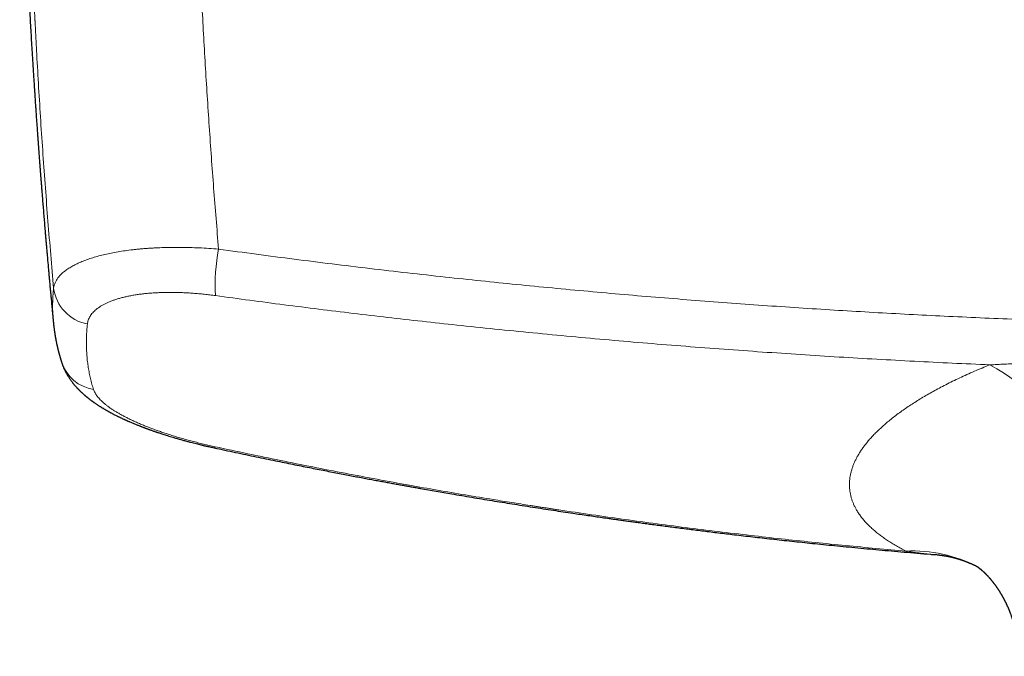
# Model space of a CAD drawing. Header units: millimetres. Extents: x 8 to 1269, y 12 to 684.
# Tile 15 of 51: x 552 to 622, y 306 to 350. Entities that reach past the tile are written whole.
import ezdxf

# ---------------------------------------------------------------- set-up
doc = ezdxf.new("R2010")
doc.units = ezdxf.units.MM

msp = doc.modelspace()

# ---------------------------------------------------------------- linework, layer by layer
at = {"color": 7, "linetype": 'Continuous', "lineweight": 30}
msp.add_line((616.911, 312.686), (616.822, 312.693), dxfattribs=at)
at = {"color": 252, "linetype": 'Continuous', "lineweight": 0, "flags": 128}
msp.add_lwpolyline([(566.206, 320.278), (566.191, 320.253), (566.178, 320.232), (566.166, 320.217), (566.154, 320.206), (566.144, 320.201), (566.135, 320.2), (566.134, 320.2)], dxfattribs=at)
at = {"color": 252, "linetype": 'Continuous', "lineweight": 0}
for centre, radius, start, end in [((579.335, 331.678), 13.121, 169.06529, 183.41255), ((557.771, 331.787), 2.933, 187.22935, 259.46863), ((558.1, 327.084), 2.816, 198.76789, 261.14913), ((612.379, 311.134), 17.037, 2.22547, 60.98966), ((615.203, 302.973), 9.978, 62.83947, 92.59567)]:
    msp.add_arc(centre, radius, start, end, dxfattribs=at)
for points, knots in [([(564.715, 368.84), (564.726, 368.106), (564.749, 366.641), (564.796, 364.442), (564.853, 362.246), (564.92, 360.054), (564.996, 357.879), (565.082, 355.719), (565.176, 353.577), (565.279, 351.438), (565.392, 349.288), (565.515, 347.128), (565.649, 344.958), (565.791, 342.791), (565.942, 340.629), (566.103, 338.471), (566.271, 336.318), (566.392, 334.883), (566.451, 334.167)], [0, 0, 0, 0, 0.064074, 0.127964, 0.191672, 0.255197, 0.31854, 0.380576, 0.442437, 0.504123, 0.565636, 0.628226, 0.690636, 0.752866, 0.814917, 0.87679, 0.938484, 1, 1, 1, 1]), ([(553.017, 368.689), (553.017, 368.624), (553.018, 368.488), (553.02, 368.277), (553.022, 368.051), (553.024, 367.811), (553.027, 367.556), (553.03, 367.287), (553.033, 367.003), (553.036, 366.749), (553.039, 366.525), (553.041, 366.33), (553.044, 366.128), (553.047, 365.926), (553.05, 365.732), (553.053, 365.536), (553.056, 365.34), (553.059, 365.145), (553.062, 364.962), (553.065, 364.79), (553.068, 364.63), (553.07, 364.481), (553.073, 364.344), (553.075, 364.22), (553.077, 364.121), (553.078, 364.035), (553.08, 363.956), (553.081, 363.868), (553.083, 363.779), (553.085, 363.689), (553.087, 363.599), (553.09, 363.411), (553.096, 363.121), (553.105, 362.727), (553.114, 362.284), (553.126, 361.79), (553.139, 361.243), (553.152, 360.746), (553.164, 360.302), (553.174, 359.93), (553.183, 359.633), (553.188, 359.461), (553.19, 359.403), (553.19, 359.391), (553.191, 359.35), (553.193, 359.273), (553.197, 359.157), (553.201, 359.022), (553.206, 358.868), (553.211, 358.697), (553.217, 358.508), (553.223, 358.302), (553.23, 358.078), (553.238, 357.842), (553.246, 357.596), (553.255, 357.34), (553.264, 357.069), (553.274, 356.782), (553.285, 356.48), (553.296, 356.162), (553.308, 355.845), (553.32, 355.53), (553.329, 355.302), (553.334, 355.15), (553.337, 355.078), (553.34, 355.006), (553.343, 354.932), (553.346, 354.858), (553.349, 354.789), (553.355, 354.633), (553.364, 354.392), (553.379, 354.028), (553.396, 353.635), (553.413, 353.217), (553.431, 352.812), (553.448, 352.42), (553.466, 352.042), (553.483, 351.663), (553.501, 351.285), (553.519, 350.909), (553.531, 350.644), (553.539, 350.486), (553.542, 350.429), (553.545, 350.372), (553.547, 350.316), (553.55, 350.26), (553.553, 350.204), (553.556, 350.148), (553.565, 349.964), (553.603, 349.204), (553.683, 347.682), (553.806, 345.523), (553.952, 343.174), (554.11, 340.824), (554.28, 338.473), (554.461, 336.122), (554.654, 333.771), (554.792, 332.202), (554.86, 331.418)], [0, 0, 0, 0, 0.005298, 0.010989, 0.017073, 0.023549, 0.030419, 0.037682, 0.045337, 0.053386, 0.05829, 0.063449, 0.069149, 0.074613, 0.079844, 0.084839, 0.090425, 0.095685, 0.10062, 0.105228, 0.109585, 0.113604, 0.117286, 0.12063, 0.123636, 0.125269, 0.127632, 0.130011, 0.132405, 0.134816, 0.137243, 0.139686, 0.150035, 0.160662, 0.171565, 0.185843, 0.20057, 0.215745, 0.226007, 0.236464, 0.245827, 0.249995, 0.250296, 0.250533, 0.250969, 0.253597, 0.25673, 0.260368, 0.26451, 0.269156, 0.274211, 0.279753, 0.285781, 0.292296, 0.29876, 0.305641, 0.312939, 0.320653, 0.328785, 0.337334, 0.346299, 0.354366, 0.362742, 0.364665, 0.366604, 0.368558, 0.370528, 0.372514, 0.374515, 0.376105, 0.385104, 0.393907, 0.405503, 0.416739, 0.427616, 0.438133, 0.448291, 0.458089, 0.468636, 0.478732, 0.488377, 0.489925, 0.491461, 0.492985, 0.494496, 0.495995, 0.497482, 0.498956, 0.500538, 0.512306, 0.560058, 0.622963, 0.685847, 0.748713, 0.81156, 0.87439, 0.937203, 1, 1, 1, 1]), ([(554.86, 331.418), (554.873, 331.49), (554.898, 331.633), (554.979, 331.841), (555.092, 332.043), (555.237, 332.239), (555.413, 332.426), (555.619, 332.605), (555.856, 332.778), (556.125, 332.945), (556.428, 333.106), (556.76, 333.258), (557.121, 333.401), (557.508, 333.535), (557.92, 333.658), (558.35, 333.769), (558.798, 333.869), (559.264, 333.958), (559.757, 334.038), (560.179, 334.095), (560.517, 334.134), (560.762, 334.16), (561.011, 334.184), (561.265, 334.205), (561.522, 334.225), (561.784, 334.241), (562.144, 334.261), (562.612, 334.279), (563.198, 334.291), (563.808, 334.291), (564.442, 334.28), (565.096, 334.256), (565.767, 334.22), (566.222, 334.185), (566.451, 334.167)], [0, 0, 0, 0, 0.036613, 0.073044, 0.109226, 0.145094, 0.180582, 0.21563, 0.250178, 0.286027, 0.321876, 0.357681, 0.3934, 0.428989, 0.464405, 0.499609, 0.53341, 0.56766, 0.602322, 0.637355, 0.653195, 0.669097, 0.685057, 0.701071, 0.717135, 0.733244, 0.749394, 0.782853, 0.817212, 0.852405, 0.888359, 0.924998, 0.96224, 1, 1, 1, 1]), ([(566.451, 334.167), (567.338, 334.046), (569.108, 333.804), (571.766, 333.458), (574.423, 333.124), (577.079, 332.803), (579.732, 332.495), (582.333, 332.206), (584.883, 331.934), (587.389, 331.678), (589.901, 331.432), (592.419, 331.198), (594.937, 330.974), (597.456, 330.761), (599.975, 330.559), (602.494, 330.368), (605.013, 330.187), (607.517, 330.019), (610.006, 329.861), (612.483, 329.715), (614.961, 329.579), (617.456, 329.453), (619.968, 329.336), (622.496, 329.228), (625.026, 329.131), (627.558, 329.044), (630.076, 328.968), (632.58, 328.902), (635.07, 328.846), (637.561, 328.801), (640.07, 328.765), (642.596, 328.738), (645.141, 328.722), (647.684, 328.716), (650.226, 328.719), (652.767, 328.733), (655.308, 328.757), (657.847, 328.792), (660.384, 328.836), (662.919, 328.891), (665.453, 328.956), (667.987, 329.031), (670.506, 329.116), (673.008, 329.211), (675.495, 329.315), (677.981, 329.429), (680.484, 329.553), (683.002, 329.689), (685.535, 329.837), (688.067, 329.995), (690.595, 330.163), (693.121, 330.343), (695.645, 330.532), (698.062, 330.724), (700.374, 330.917), (702.579, 331.11), (704.783, 331.311), (706.986, 331.52), (709.184, 331.737), (711.377, 331.963), (713.566, 332.196), (715.791, 332.442), (718.053, 332.702), (720.35, 332.975), (722.649, 333.257), (724.949, 333.55), (727.249, 333.852), (728.782, 334.062), (729.549, 334.167)], [0, 0, 0, 0, 0.016498, 0.032971, 0.049417, 0.065836, 0.082225, 0.098585, 0.113981, 0.129387, 0.144876, 0.160356, 0.175827, 0.191289, 0.206741, 0.222183, 0.237614, 0.253035, 0.268176, 0.283321, 0.298471, 0.313625, 0.329058, 0.344496, 0.359938, 0.375384, 0.390834, 0.406012, 0.421194, 0.436379, 0.451568, 0.467071, 0.482576, 0.498084, 0.513568, 0.529051, 0.544535, 0.560021, 0.575474, 0.590929, 0.606384, 0.621841, 0.637298, 0.65248, 0.667663, 0.682847, 0.698031, 0.713526, 0.729021, 0.744517, 0.759993, 0.775459, 0.79093, 0.806404, 0.819947, 0.833492, 0.847039, 0.860588, 0.874138, 0.887616, 0.901109, 0.914623, 0.928802, 0.943002, 0.957222, 0.971463, 0.985722, 1, 1, 1, 1]), ([(554.843, 329.025), (554.834, 329.116), (554.811, 329.343), (554.794, 329.712), (554.787, 330.131), (554.796, 330.555), (554.818, 330.984), (554.846, 331.273), (554.86, 331.418)], [0, 0, 0, 0, 0.116986, 0.293509, 0.470055, 0.64664, 0.823283, 1, 1, 1, 1]), ([(566.237, 330.897), (566.104, 330.914), (565.84, 330.95), (565.446, 330.994), (565.053, 331.033), (564.664, 331.064), (564.281, 331.089), (563.905, 331.107), (563.537, 331.119), (563.174, 331.124), (562.814, 331.123), (562.459, 331.116), (562.11, 331.102), (561.769, 331.081), (561.436, 331.054), (561.114, 331.02), (560.802, 330.98), (560.503, 330.934), (560.216, 330.882), (559.938, 330.824), (559.671, 330.759), (559.414, 330.688), (559.169, 330.61), (558.938, 330.527), (558.721, 330.439), (558.52, 330.347), (558.334, 330.25), (558.161, 330.149), (558.001, 330.042), (557.855, 329.93), (557.722, 329.814), (557.605, 329.693), (557.503, 329.569), (557.417, 329.441), (557.347, 329.31), (557.293, 329.177), (557.254, 329.042), (557.241, 328.949), (557.234, 328.903)], [0, 0, 0, 0, 0.028091, 0.056168, 0.084276, 0.112461, 0.140623, 0.168138, 0.195618, 0.223105, 0.250641, 0.278721, 0.30669, 0.334594, 0.362478, 0.390544, 0.418131, 0.445601, 0.473, 0.500377, 0.528272, 0.556168, 0.584113, 0.612158, 0.640161, 0.667516, 0.694872, 0.722274, 0.749766, 0.777757, 0.805688, 0.833602, 0.861546, 0.889666, 0.91731, 0.944885, 0.972434, 1, 1, 1, 1]), ([(566.237, 330.897), (567.041, 330.787), (568.649, 330.568), (571.065, 330.252), (573.484, 329.945), (575.906, 329.65), (578.33, 329.364), (580.757, 329.089), (583.267, 328.816), (585.861, 328.545), (588.539, 328.278), (591.219, 328.023), (593.902, 327.78), (596.587, 327.55), (599.274, 327.332), (601.964, 327.126), (604.655, 326.933), (607.348, 326.751), (610.026, 326.582), (612.69, 326.426), (615.34, 326.283), (617.99, 326.15), (619.758, 326.072), (620.642, 326.032)], [0, 0, 0, 0, 0.04477, 0.089545, 0.134324, 0.179108, 0.223895, 0.268686, 0.31348, 0.362758, 0.412038, 0.461322, 0.510608, 0.559897, 0.609187, 0.658478, 0.707771, 0.757064, 0.806357, 0.854769, 0.903181, 0.951591, 1, 1, 1, 1]), ([(557.234, 328.903), (557.22, 328.751), (557.19, 328.448), (557.167, 327.999), (557.159, 327.555), (557.169, 327.115), (557.195, 326.681), (557.237, 326.261), (557.293, 325.853), (557.364, 325.458), (557.449, 325.067), (557.548, 324.681), (557.627, 324.428), (557.666, 324.301)], [0, 0, 0, 0, 0.093392, 0.186744, 0.280065, 0.373366, 0.466656, 0.559944, 0.647908, 0.735888, 0.823892, 0.911926, 1, 1, 1, 1]), ([(620.642, 326.032), (620.812, 326.04), (621.157, 326.055), (621.684, 326.082), (622.227, 326.111), (622.787, 326.142), (623.362, 326.177), (623.953, 326.213), (624.561, 326.253), (625.182, 326.294), (625.815, 326.338), (626.434, 326.381), (626.882, 326.413), (627.153, 326.433), (627.27, 326.441), (627.381, 326.449), (627.718, 326.474), (628.284, 326.516), (629.125, 326.579), (630.015, 326.646), (630.955, 326.718), (631.908, 326.79), (632.804, 326.858), (633.642, 326.921), (634.421, 326.979), (635.204, 327.036), (635.987, 327.093), (636.763, 327.147), (637.531, 327.199), (638.287, 327.249), (639.031, 327.296), (639.59, 327.329), (639.966, 327.351), (640.164, 327.362), (640.362, 327.373), (640.558, 327.384), (640.754, 327.394), (640.95, 327.404), (641.155, 327.415), (641.527, 327.434), (642.061, 327.459), (642.826, 327.493), (643.659, 327.525), (644.557, 327.554), (645.44, 327.577), (646.307, 327.593), (647.159, 327.603), (647.974, 327.606), (648.761, 327.603), (649.532, 327.595), (650.315, 327.582), (651.111, 327.563), (651.92, 327.539), (652.669, 327.513), (653.356, 327.485), (653.816, 327.465), (654.117, 327.451), (654.259, 327.444), (654.4, 327.437), (654.542, 327.43), (654.684, 327.423), (654.823, 327.416), (655.175, 327.398), (655.745, 327.367), (656.517, 327.323), (657.278, 327.276), (658.027, 327.228), (658.788, 327.178), (659.562, 327.124), (660.29, 327.073), (660.971, 327.023), (661.599, 326.977), (662.224, 326.931), (662.842, 326.885), (663.572, 326.83), (664.412, 326.766), (665.361, 326.694), (666.296, 326.622), (667.214, 326.553), (667.852, 326.506), (668.217, 326.479), (668.317, 326.472), (668.416, 326.464), (668.517, 326.457), (668.625, 326.449), (668.739, 326.441), (669.061, 326.417), (669.581, 326.38), (670.27, 326.332), (670.921, 326.287), (671.535, 326.246), (672.133, 326.208), (672.715, 326.172), (673.278, 326.139), (673.822, 326.108), (674.348, 326.08), (674.858, 326.055), (675.193, 326.04), (675.358, 326.032)], [0, 0, 0, 0, 0.0095018, 0.0192875, 0.0293569, 0.0397102, 0.0503472, 0.061268, 0.0724724, 0.0839605, 0.0955607, 0.1074363, 0.1181147, 0.1202373, 0.1223681, 0.1245071, 0.1263706, 0.1409209, 0.1556494, 0.1726024, 0.1897853, 0.2071981, 0.224841, 0.2388646, 0.253097, 0.267498, 0.2816803, 0.2958959, 0.3098853, 0.3236489, 0.337187, 0.3505001, 0.3541218, 0.3577265, 0.3613143, 0.364885, 0.3684389, 0.3719757, 0.3755754, 0.3796249, 0.3922461, 0.4047073, 0.4213112, 0.4376242, 0.4536477, 0.4693829, 0.4848312, 0.4999941, 0.5137357, 0.5277119, 0.5419237, 0.5563721, 0.5710582, 0.5859828, 0.597169, 0.6084864, 0.6110451, 0.6136105, 0.6161825, 0.6187611, 0.6213464, 0.6239384, 0.6263292, 0.6405436, 0.6550299, 0.6684357, 0.6820673, 0.6959249, 0.7100089, 0.7243196, 0.735723, 0.7472668, 0.7586674, 0.7699181, 0.7810782, 0.798646, 0.8159845, 0.8330937, 0.8499737, 0.8663861, 0.8682144, 0.8700399, 0.8718626, 0.8736825, 0.8756033, 0.8777858, 0.8799597, 0.8933523, 0.9064101, 0.9179901, 0.9292932, 0.9403195, 0.9510688, 0.961541, 0.9715567, 0.9813051, 0.9907862, 1, 1, 1, 1]), ([(614.752, 312.941), (614.635, 313.002), (614.401, 313.123), (614.07, 313.309), (613.753, 313.498), (613.452, 313.689), (613.167, 313.884), (612.898, 314.081), (612.644, 314.281), (612.403, 314.487), (612.174, 314.7), (611.959, 314.919), (611.762, 315.141), (611.582, 315.366), (611.419, 315.595), (611.282, 315.816), (611.166, 316.028), (611.07, 316.23), (610.987, 316.433), (610.918, 316.639), (610.863, 316.845), (610.821, 317.051), (610.792, 317.258), (610.777, 317.466), (610.774, 317.676), (610.785, 317.889), (610.81, 318.104), (610.847, 318.32), (610.899, 318.538), (610.964, 318.757), (611.043, 318.977), (611.135, 319.197), (611.24, 319.418), (611.358, 319.638), (611.49, 319.859), (611.635, 320.08), (611.793, 320.301), (611.964, 320.522), (612.146, 320.742), (612.341, 320.961), (612.561, 321.193), (612.808, 321.439), (613.086, 321.698), (613.381, 321.956), (613.694, 322.214), (614.025, 322.472), (614.367, 322.726), (614.718, 322.973), (615.078, 323.216), (615.452, 323.457), (615.841, 323.696), (616.244, 323.933), (616.662, 324.169), (617.094, 324.404), (617.547, 324.64), (618.022, 324.877), (618.518, 325.115), (619.028, 325.35), (619.551, 325.581), (620.088, 325.81), (620.457, 325.959), (620.642, 326.033)], [0, 0, 0, 0, 0.01759, 0.03513, 0.052627, 0.07009, 0.087525, 0.104942, 0.122347, 0.139749, 0.157985, 0.176235, 0.194508, 0.212814, 0.231161, 0.249559, 0.265241, 0.280911, 0.296572, 0.312232, 0.327895, 0.343288, 0.358696, 0.374124, 0.389471, 0.405122, 0.420773, 0.436429, 0.452097, 0.467782, 0.48349, 0.499227, 0.514795, 0.530377, 0.545979, 0.561606, 0.577266, 0.592682, 0.608142, 0.62365, 0.638989, 0.657248, 0.675523, 0.693823, 0.712157, 0.730535, 0.748967, 0.766495, 0.784011, 0.801524, 0.819042, 0.836573, 0.854125, 0.871708, 0.889361, 0.907831, 0.926277, 0.944706, 0.96313, 0.981558, 1, 1, 1, 1]), ([(557.666, 324.301), (557.68, 324.262), (557.708, 324.184), (557.767, 324.065), (557.84, 323.945), (557.926, 323.824), (558.025, 323.703), (558.137, 323.581), (558.26, 323.46), (558.396, 323.338), (558.546, 323.215), (558.708, 323.091), (558.884, 322.967), (559.072, 322.842), (559.272, 322.718), (559.482, 322.594), (559.703, 322.472), (559.933, 322.351), (560.173, 322.231), (560.425, 322.111), (560.688, 321.992), (560.961, 321.873), (561.244, 321.756), (561.536, 321.641), (561.833, 321.528), (562.136, 321.418), (562.443, 321.31), (562.757, 321.205), (563.092, 321.097), (563.448, 320.987), (563.825, 320.876), (564.209, 320.767), (564.599, 320.662), (564.994, 320.56), (565.394, 320.462), (565.798, 320.367), (566.07, 320.307), (566.206, 320.278)], [0, 0, 0, 0, 0.028102, 0.056179, 0.084273, 0.112424, 0.140539, 0.168026, 0.195494, 0.222978, 0.250517, 0.278564, 0.306543, 0.334496, 0.362462, 0.390571, 0.418198, 0.445762, 0.473302, 0.500858, 0.528857, 0.556836, 0.584836, 0.612896, 0.640858, 0.668162, 0.695476, 0.722839, 0.750287, 0.781359, 0.812421, 0.843525, 0.874725, 0.906027, 0.937305, 0.968612, 1, 1, 1, 1]), ([(566.206, 320.278), (566.971, 320.113), (568.499, 319.785), (570.787, 319.311), (573.067, 318.853), (575.337, 318.41), (577.598, 317.984), (579.761, 317.589), (581.826, 317.224), (583.793, 316.887), (585.532, 316.598), (587.045, 316.353), (588, 316.202), (588.621, 316.105), (588.909, 316.06), (589.197, 316.015), (589.485, 315.971), (589.773, 315.927), (590.061, 315.883), (591.022, 315.737), (592.655, 315.495), (594.959, 315.168), (597.256, 314.856), (599.546, 314.559), (601.83, 314.277), (604.064, 314.014), (606.247, 313.77), (608.382, 313.544), (610.51, 313.33), (612.633, 313.128), (614.046, 313.003), (614.752, 312.941)], [0, 0, 0, 0, 0.047871, 0.095488, 0.142852, 0.189967, 0.236834, 0.283456, 0.324281, 0.364919, 0.405372, 0.43197, 0.458488, 0.46443, 0.470368, 0.476302, 0.482232, 0.488158, 0.49408, 0.499998, 0.547534, 0.594885, 0.642053, 0.68904, 0.735849, 0.782481, 0.826288, 0.869942, 0.913444, 0.956796, 1, 1, 1, 1]), ([(616.822, 312.693), (616.744, 312.698), (616.348, 312.727), (615.656, 312.804), (615.048, 312.896), (614.752, 312.941)], [0, 0, 0, 0, 0.111956, 0.56652, 1, 1, 1, 1])]:
    msp.add_open_spline(points, degree=3, knots=knots, dxfattribs=at)
at = {"color": 7, "linetype": 'Continuous', "lineweight": 30}
for points, knots in [([(552.476, 368.721), (552.478, 368.638), (552.484, 368.392), (552.493, 367.988), (552.505, 367.515), (552.516, 367.056), (552.528, 366.613), (552.539, 366.193), (552.55, 365.796), (552.561, 365.42), (552.572, 365.058), (552.582, 364.709), (552.592, 364.374), (552.602, 364.052), (552.612, 363.744), (552.621, 363.45), (552.631, 363.169), (552.639, 362.903), (552.648, 362.651), (552.656, 362.415), (552.664, 362.191), (552.671, 361.98), (552.678, 361.78), (552.685, 361.593), (552.691, 361.419), (552.697, 361.259), (552.702, 361.113), (552.707, 360.981), (552.711, 360.862), (552.715, 360.756), (552.719, 360.661), (552.722, 360.577), (552.725, 360.505), (552.727, 360.444), (552.729, 360.396), (552.731, 360.357), (552.732, 360.323), (552.734, 360.279), (552.736, 360.218), (552.739, 360.137), (552.743, 360.042), (552.747, 359.932), (552.752, 359.808), (552.757, 359.672), (552.763, 359.526), (552.769, 359.369), (552.776, 359.199), (552.783, 359.016), (552.791, 358.82), (552.8, 358.611), (552.809, 358.39), (552.819, 358.158), (552.829, 357.919), (552.843, 357.596), (552.861, 357.19), (552.885, 356.649), (552.912, 356.047), (552.943, 355.383), (552.976, 354.704), (553.01, 354.011), (553.046, 353.302), (553.083, 352.579), (553.123, 351.841), (553.162, 351.119), (553.202, 350.414), (553.241, 349.727), (553.282, 349.029), (553.318, 348.435), (553.347, 347.946), (553.371, 347.567), (553.395, 347.184), (553.419, 346.8), (553.443, 346.418), (553.469, 346.025), (553.495, 345.623), (553.522, 345.215), (553.548, 344.82), (553.574, 344.437), (553.599, 344.068), (553.625, 343.691), (553.652, 343.309), (553.679, 342.923), (553.705, 342.554), (553.73, 342.216), (553.752, 341.905), (553.773, 341.622), (553.792, 341.353), (553.811, 341.098), (553.829, 340.857), (553.846, 340.631), (553.862, 340.419), (553.877, 340.227), (553.89, 340.054), (553.901, 339.901), (553.912, 339.762), (553.921, 339.638), (553.929, 339.544), (553.934, 339.477), (553.937, 339.431), (553.941, 339.383), (553.945, 339.328), (553.95, 339.263), (553.956, 339.186), (553.963, 339.098), (553.971, 338.995), (553.981, 338.873), (553.992, 338.733), (554.004, 338.579), (554.017, 338.411), (554.031, 338.234), (554.045, 338.054), (554.068, 337.773), (554.099, 337.393), (554.138, 336.906), (554.178, 336.419), (554.219, 335.931), (554.254, 335.519), (554.282, 335.179), (554.306, 334.905), (554.33, 334.622), (554.356, 334.326), (554.383, 334.014), (554.412, 333.687), (554.442, 333.343), (554.471, 333.011), (554.5, 332.692), (554.527, 332.389), (554.555, 332.076), (554.584, 331.761), (554.612, 331.453), (554.639, 331.16), (554.665, 330.885), (554.689, 330.629), (554.711, 330.393), (554.731, 330.175), (554.75, 329.974), (554.768, 329.786), (554.783, 329.633), (554.794, 329.514), (554.802, 329.425), (554.811, 329.34), (554.818, 329.258), (554.827, 329.172), (554.834, 329.095), (554.839, 329.044), (554.841, 329.025)], [0, 0, 0, 0, 0.0063962, 0.0189282, 0.031067, 0.0428129, 0.054166, 0.0651266, 0.0751017, 0.0847282, 0.0940065, 0.1029366, 0.1115188, 0.1197533, 0.12764, 0.1351794, 0.1423714, 0.1492162, 0.155601, 0.1616512, 0.1673668, 0.172748, 0.1778835, 0.1826726, 0.1871152, 0.1912115, 0.1949616, 0.1983078, 0.201322, 0.2040316, 0.2064455, 0.2086038, 0.2104544, 0.2119971, 0.213232, 0.2141592, 0.2149269, 0.2158511, 0.2175312, 0.2195792, 0.2219952, 0.2247791, 0.2279308, 0.2314504, 0.2351058, 0.2390881, 0.2433972, 0.2480333, 0.2529962, 0.2582859, 0.2639022, 0.2698419, 0.2759337, 0.2820826, 0.2943267, 0.3067908, 0.3232116, 0.3399995, 0.3571544, 0.3746766, 0.392566, 0.4108228, 0.429447, 0.4484388, 0.4654557, 0.4827574, 0.5003439, 0.5182153, 0.5276903, 0.5372435, 0.5468749, 0.5565845, 0.5662648, 0.5757062, 0.5863024, 0.596573, 0.606518, 0.6161376, 0.6254317, 0.6344004, 0.6445531, 0.6542539, 0.663503, 0.6723003, 0.6797735, 0.6868867, 0.6936399, 0.7000332, 0.7060667, 0.7117403, 0.7170541, 0.7220081, 0.7261414, 0.7299838, 0.7334731, 0.7365801, 0.7393048, 0.7405028, 0.7416086, 0.7427176, 0.744084, 0.7457216, 0.7476306, 0.749811, 0.7522627, 0.7553969, 0.7588856, 0.7627288, 0.7669265, 0.7714183, 0.7759142, 0.7803764, 0.7924732, 0.8043144, 0.8168145, 0.8290163, 0.8409195, 0.8477941, 0.8545775, 0.86159, 0.8689735, 0.8767291, 0.8848582, 0.893362, 0.9022415, 0.9094825, 0.9169567, 0.9246644, 0.9325345, 0.9402002, 0.9474161, 0.9541821, 0.9604979, 0.9663633, 0.9716867, 0.9766527, 0.9813073, 0.9856504, 0.9879465, 0.9901448, 0.9922454, 0.9942852, 0.9962346, 0.9986271, 1, 1, 1, 1]), ([(554.841, 329.025), (554.842, 329.007), (554.846, 328.971), (554.851, 328.921), (554.856, 328.876), (554.86, 328.835), (554.864, 328.799), (554.868, 328.767), (554.871, 328.742), (554.873, 328.721), (554.878, 328.678), (554.89, 328.588), (554.901, 328.499), (554.912, 328.426), (554.917, 328.389), (554.923, 328.348), (554.93, 328.303), (554.937, 328.255), (554.944, 328.208), (554.952, 328.163), (554.958, 328.121), (554.965, 328.081), (554.972, 328.042), (554.979, 328.002), (554.986, 327.959), (554.994, 327.916), (555.001, 327.876), (555.008, 327.84), (555.014, 327.808), (555.022, 327.765), (555.033, 327.71), (555.047, 327.64), (555.059, 327.581), (555.069, 327.533), (555.077, 327.495), (555.086, 327.456), (555.094, 327.42), (555.101, 327.386), (555.109, 327.353), (555.117, 327.317), (555.126, 327.277), (555.136, 327.234), (555.146, 327.192), (555.156, 327.149), (555.167, 327.106), (555.178, 327.061), (555.189, 327.018), (555.201, 326.973), (555.213, 326.927), (555.225, 326.882), (555.235, 326.843), (555.244, 326.808), (555.253, 326.777), (555.262, 326.743), (555.272, 326.708), (555.282, 326.673), (555.291, 326.642), (555.298, 326.617), (555.304, 326.595), (555.311, 326.573), (555.318, 326.548), (555.327, 326.517), (555.338, 326.48), (555.35, 326.44), (555.363, 326.397), (555.378, 326.351), (555.394, 326.299), (555.413, 326.241), (555.426, 326.199), (555.433, 326.177)], [0, 0, 0, 0, 0.018825, 0.035852, 0.05108, 0.06451, 0.078045, 0.089075, 0.097607, 0.105071, 0.112569, 0.142254, 0.194419, 0.205877, 0.218248, 0.232371, 0.248245, 0.265412, 0.281821, 0.297256, 0.312304, 0.325657, 0.338908, 0.35285, 0.367895, 0.38357, 0.39765, 0.410209, 0.421248, 0.431129, 0.454899, 0.479296, 0.504061, 0.516721, 0.530271, 0.544277, 0.557118, 0.568637, 0.579905, 0.592441, 0.606909, 0.622436, 0.637251, 0.651302, 0.668101, 0.683613, 0.698424, 0.714357, 0.731237, 0.747406, 0.762642, 0.772974, 0.784184, 0.796272, 0.809238, 0.822153, 0.833336, 0.842261, 0.849619, 0.857055, 0.865935, 0.876258, 0.890614, 0.905242, 0.920137, 0.936269, 0.954953, 0.976197, 1, 1, 1, 1]), ([(555.445, 326.142), (555.447, 326.135), (555.454, 326.114), (555.466, 326.08), (555.479, 326.044), (555.489, 326.016), (555.501, 325.986), (555.515, 325.949), (555.533, 325.904), (555.553, 325.856), (555.574, 325.807), (555.596, 325.756), (555.629, 325.685), (555.673, 325.595), (555.728, 325.487), (555.8, 325.357), (555.891, 325.206), (556.002, 325.038), (556.091, 324.913), (556.156, 324.827), (556.194, 324.778), (556.232, 324.73), (556.271, 324.683), (556.313, 324.632), (556.357, 324.581), (556.401, 324.53), (556.442, 324.484), (556.481, 324.442), (556.515, 324.405), (556.546, 324.372), (556.573, 324.343), (556.599, 324.316), (556.625, 324.29), (556.652, 324.263), (556.682, 324.232), (556.718, 324.198), (556.756, 324.161), (556.795, 324.124), (556.831, 324.09), (556.864, 324.059), (556.896, 324.03), (556.928, 324.001), (556.96, 323.973), (556.992, 323.944), (557.021, 323.92), (557.046, 323.897), (557.072, 323.876), (557.1, 323.852), (557.131, 323.826), (557.16, 323.802), (557.185, 323.781), (557.209, 323.761), (557.236, 323.74), (557.264, 323.717), (557.292, 323.695), (557.315, 323.677), (557.338, 323.659), (557.37, 323.634), (557.41, 323.603), (557.458, 323.567), (557.507, 323.53), (557.553, 323.497), (557.594, 323.466), (557.627, 323.443), (557.655, 323.423), (557.68, 323.405), (557.718, 323.378), (557.774, 323.34), (557.843, 323.292), (557.909, 323.248), (557.975, 323.205), (558.043, 323.16), (558.113, 323.116), (558.175, 323.077), (558.23, 323.043), (558.283, 323.01), (558.337, 322.977), (558.395, 322.943), (558.454, 322.908), (558.513, 322.874), (558.569, 322.841), (558.625, 322.809), (558.686, 322.775), (558.748, 322.74), (558.808, 322.707), (558.863, 322.678), (558.915, 322.649), (558.98, 322.615), (559.058, 322.573), (559.149, 322.526), (559.243, 322.478), (559.333, 322.434), (559.413, 322.394), (559.483, 322.36), (559.547, 322.329), (559.614, 322.297), (559.691, 322.261), (559.767, 322.225), (559.841, 322.192), (559.905, 322.163), (559.963, 322.137), (560.012, 322.114), (560.059, 322.094), (560.109, 322.071), (560.183, 322.039), (560.277, 321.999), (560.389, 321.951), (560.499, 321.905), (560.605, 321.861), (560.707, 321.82), (560.805, 321.781), (560.884, 321.749), (560.949, 321.724), (561.002, 321.703), (561.06, 321.681), (561.119, 321.658), (561.175, 321.637), (561.225, 321.618), (561.266, 321.602), (561.302, 321.589), (561.339, 321.575), (561.381, 321.56), (561.433, 321.54), (561.493, 321.518), (561.556, 321.495), (561.618, 321.473), (561.679, 321.451), (561.753, 321.425), (561.838, 321.395), (561.933, 321.362), (562.018, 321.332), (562.093, 321.307), (562.158, 321.285), (562.217, 321.265), (562.296, 321.238), (562.403, 321.203), (562.542, 321.158), (562.697, 321.108), (562.868, 321.054), (563.053, 320.998), (563.259, 320.935), (563.487, 320.868), (563.738, 320.796), (563.999, 320.723), (564.248, 320.655), (564.478, 320.595), (564.679, 320.543), (564.867, 320.495), (565.043, 320.452), (565.182, 320.418), (565.29, 320.392), (565.376, 320.372), (565.473, 320.349), (565.582, 320.324), (565.703, 320.296), (565.836, 320.266), (565.981, 320.234), (566.082, 320.212), (566.134, 320.2)], [0, 0, 0, 0, 0.001669, 0.005645, 0.008825, 0.011208, 0.013132, 0.017033, 0.021169, 0.025398, 0.030104, 0.034835, 0.039513, 0.05015, 0.060527, 0.070809, 0.08895, 0.106837, 0.124505, 0.130386, 0.136074, 0.14149, 0.146998, 0.15287, 0.159645, 0.16542, 0.17134, 0.176818, 0.181384, 0.185315, 0.189163, 0.192431, 0.195807, 0.199314, 0.203198, 0.207826, 0.213136, 0.218118, 0.22282, 0.226921, 0.230824, 0.234637, 0.239009, 0.24294, 0.246558, 0.249544, 0.25236, 0.25587, 0.259952, 0.263539, 0.266412, 0.269028, 0.272219, 0.275886, 0.279171, 0.281879, 0.28431, 0.287157, 0.292959, 0.298442, 0.303715, 0.309804, 0.314047, 0.317863, 0.320955, 0.323394, 0.326181, 0.333751, 0.341892, 0.348958, 0.355269, 0.363122, 0.370739, 0.377366, 0.382615, 0.388013, 0.393571, 0.399377, 0.405507, 0.411647, 0.417151, 0.422422, 0.428396, 0.43496, 0.440858, 0.445805, 0.450667, 0.456092, 0.464198, 0.472869, 0.481792, 0.490365, 0.497532, 0.503815, 0.509138, 0.514895, 0.521754, 0.529565, 0.535215, 0.541107, 0.546196, 0.550281, 0.553928, 0.558218, 0.563235, 0.572742, 0.582134, 0.591347, 0.600165, 0.608544, 0.616321, 0.623959, 0.627832, 0.632071, 0.636673, 0.641606, 0.646181, 0.650062, 0.653336, 0.656004, 0.658536, 0.661858, 0.665944, 0.670776, 0.675759, 0.680594, 0.685281, 0.689819, 0.697557, 0.704808, 0.711298, 0.716931, 0.721707, 0.725881, 0.730287, 0.739435, 0.749706, 0.761105, 0.773633, 0.787123, 0.801103, 0.818168, 0.835874, 0.854221, 0.873185, 0.887915, 0.90174, 0.91466, 0.926676, 0.93779, 0.942969, 0.948712, 0.955256, 0.9626, 0.970745, 0.979693, 0.989444, 1, 1, 1, 1]), ([(566.135, 320.2), (566.39, 320.145), (566.893, 320.036), (567.639, 319.877), (568.367, 319.723), (569.078, 319.574), (569.77, 319.431), (570.431, 319.295), (571.063, 319.166), (571.666, 319.044), (572.253, 318.926), (572.823, 318.813), (573.378, 318.703), (573.916, 318.598), (574.438, 318.496), (574.944, 318.398), (575.434, 318.304), (575.905, 318.215), (576.357, 318.129), (576.791, 318.047), (577.209, 317.969), (577.614, 317.894), (578.005, 317.822), (578.383, 317.752), (578.744, 317.686), (579.089, 317.624), (579.416, 317.564), (579.73, 317.508), (580.036, 317.453), (580.341, 317.399), (581.272, 317.234), (582.337, 317.048), (583.537, 316.844), (584.246, 316.725), (584.955, 316.607), (585.665, 316.49), (586.374, 316.375), (587.079, 316.261), (587.797, 316.147), (588.522, 316.034), (589.252, 315.921), (589.965, 315.812), (590.659, 315.707), (591.294, 315.612), (591.872, 315.527), (592.394, 315.45), (592.905, 315.376), (593.404, 315.305), (593.826, 315.245), (594.181, 315.195), (594.479, 315.153), (594.794, 315.109), (595.127, 315.063), (595.478, 315.015), (595.846, 314.964), (596.232, 314.912), (596.636, 314.857), (597.058, 314.801), (597.497, 314.743), (597.954, 314.683), (598.428, 314.621), (598.92, 314.558), (599.416, 314.495), (599.913, 314.432), (600.411, 314.37), (600.923, 314.307), (601.451, 314.242), (601.994, 314.177), (602.569, 314.108), (603.177, 314.037), (603.819, 313.962), (604.478, 313.887), (605.156, 313.811), (605.847, 313.734), (606.551, 313.658), (607.268, 313.581), (608.003, 313.504), (608.76, 313.426), (609.54, 313.347), (610.342, 313.268), (611.163, 313.188), (612.002, 313.109), (612.858, 313.03), (613.733, 312.951), (614.626, 312.873), (615.537, 312.795), (616.271, 312.734), (616.701, 312.699), (616.822, 312.689)], [0, 0, 0, 0, 0.015263, 0.03016, 0.04469, 0.058854, 0.072652, 0.086084, 0.098413, 0.110418, 0.122098, 0.133453, 0.144483, 0.155189, 0.16557, 0.175628, 0.185361, 0.19477, 0.203695, 0.212308, 0.220609, 0.228597, 0.23641, 0.243899, 0.251064, 0.257906, 0.264424, 0.270533, 0.27658, 0.282628, 0.288676, 0.331874, 0.3459, 0.359926, 0.373952, 0.387978, 0.402005, 0.416005, 0.429753, 0.444531, 0.458948, 0.473003, 0.486698, 0.500032, 0.510567, 0.520866, 0.530927, 0.540753, 0.550342, 0.555859, 0.561723, 0.567933, 0.57449, 0.581393, 0.588643, 0.59624, 0.604183, 0.612472, 0.621108, 0.630091, 0.63942, 0.649096, 0.659118, 0.66861, 0.678393, 0.688468, 0.698834, 0.709491, 0.72044, 0.732689, 0.745284, 0.758225, 0.771511, 0.785143, 0.798868, 0.812927, 0.827319, 0.842046, 0.857417, 0.873137, 0.889204, 0.90562, 0.922384, 0.939497, 0.95696, 0.974771, 0.992932, 1, 1, 1, 1]), ([(616.91, 312.683), (616.918, 312.682), (616.931, 312.681), (616.949, 312.679), (616.962, 312.678), (616.973, 312.677), (616.984, 312.676), (616.997, 312.675), (617.014, 312.673), (617.031, 312.672), (617.048, 312.67), (617.062, 312.668), (617.078, 312.667), (617.098, 312.665), (617.121, 312.662), (617.144, 312.659), (617.168, 312.657), (617.194, 312.654), (617.227, 312.649), (617.26, 312.645), (617.291, 312.641), (617.323, 312.636), (617.36, 312.631), (617.4, 312.625), (617.443, 312.618), (617.487, 312.611), (617.532, 312.604), (617.576, 312.596), (617.62, 312.588), (617.665, 312.579), (617.713, 312.57), (617.77, 312.558), (617.829, 312.546), (617.89, 312.533), (617.951, 312.519), (618.01, 312.505), (618.066, 312.491), (618.113, 312.479), (618.153, 312.469), (618.192, 312.458), (618.229, 312.448), (618.262, 312.439), (618.286, 312.432), (618.309, 312.426), (618.333, 312.419), (618.362, 312.411), (618.395, 312.401), (618.428, 312.391), (618.459, 312.382), (618.491, 312.371), (618.526, 312.361), (618.561, 312.349), (618.592, 312.339), (618.622, 312.329), (618.653, 312.319), (618.684, 312.308), (618.715, 312.298), (618.74, 312.289), (618.764, 312.281), (618.786, 312.273), (618.808, 312.265), (618.83, 312.257), (618.857, 312.247), (618.888, 312.236), (618.921, 312.223), (618.953, 312.211), (618.986, 312.198), (619.017, 312.187), (619.045, 312.176), (619.07, 312.165), (619.096, 312.155), (619.121, 312.145), (619.147, 312.134), (619.18, 312.12), (619.223, 312.102), (619.273, 312.081), (619.325, 312.058), (619.38, 312.034), (619.437, 312.008), (619.493, 311.982), (619.546, 311.956), (619.6, 311.931), (619.654, 311.904), (619.696, 311.883), (619.726, 311.868), (619.739, 311.861), (619.746, 311.857), (619.748, 311.856)], [0, 0, 0, 0, 0.009065, 0.015907, 0.020509, 0.024157, 0.028564, 0.03374, 0.039344, 0.047725, 0.053481, 0.0585, 0.064122, 0.071291, 0.081006, 0.090532, 0.097522, 0.107901, 0.120434, 0.133983, 0.144292, 0.156131, 0.169165, 0.184339, 0.200463, 0.217387, 0.231594, 0.249101, 0.265143, 0.279247, 0.297576, 0.317222, 0.339939, 0.360367, 0.381608, 0.403623, 0.422935, 0.43978, 0.452762, 0.464671, 0.48093, 0.490732, 0.498891, 0.50638, 0.514014, 0.523755, 0.537075, 0.548065, 0.557801, 0.56851, 0.581773, 0.593724, 0.60413, 0.613944, 0.62459, 0.635801, 0.646227, 0.655647, 0.662431, 0.670167, 0.678576, 0.684402, 0.693504, 0.705958, 0.715573, 0.728265, 0.737965, 0.750131, 0.759077, 0.766466, 0.776417, 0.785364, 0.792804, 0.802809, 0.818772, 0.837446, 0.853955, 0.872339, 0.893958, 0.912446, 0.929877, 0.949109, 0.967814, 0.986509, 0.992492, 0.998663, 1, 1, 1, 1]), ([(619.718, 311.876), (619.718, 311.876), (619.717, 311.876), (619.72, 311.875), (619.724, 311.872), (619.731, 311.867), (619.74, 311.862), (619.747, 311.857), (619.753, 311.853), (619.759, 311.849), (619.765, 311.844), (619.772, 311.839), (619.78, 311.834), (619.787, 311.828), (619.794, 311.823), (619.8, 311.82), (619.804, 311.816), (619.81, 311.812), (619.817, 311.807), (619.823, 311.803), (619.826, 311.8), (619.829, 311.798), (619.833, 311.795), (619.843, 311.787), (619.858, 311.776), (619.879, 311.76), (619.9, 311.744), (619.923, 311.725), (619.947, 311.706), (619.966, 311.69), (619.978, 311.68), (619.986, 311.673), (619.996, 311.665), (620.007, 311.656), (620.018, 311.646), (620.028, 311.638), (620.037, 311.63), (620.046, 311.622), (620.057, 311.612), (620.069, 311.602), (620.08, 311.593), (620.089, 311.585), (620.098, 311.576), (620.108, 311.568), (620.118, 311.559), (620.128, 311.549), (620.141, 311.538), (620.153, 311.526), (620.165, 311.515), (620.178, 311.504), (620.19, 311.492), (620.202, 311.481), (620.212, 311.472), (620.22, 311.464), (620.226, 311.458), (620.233, 311.451), (620.243, 311.442), (620.254, 311.432), (620.265, 311.421), (620.275, 311.411), (620.286, 311.401), (620.296, 311.39), (620.307, 311.379), (620.318, 311.369), (620.329, 311.358), (620.339, 311.348), (620.35, 311.337), (620.361, 311.326), (620.371, 311.315), (620.379, 311.307), (620.386, 311.299), (620.398, 311.287), (620.415, 311.27), (620.435, 311.249), (620.456, 311.226), (620.478, 311.204), (620.499, 311.18), (620.517, 311.16), (620.532, 311.144), (620.545, 311.13), (620.558, 311.116), (620.572, 311.1), (620.586, 311.084), (620.6, 311.068), (620.611, 311.056), (620.621, 311.044), (620.631, 311.032), (620.643, 311.019), (620.653, 311.007), (620.662, 310.997), (620.669, 310.988), (620.678, 310.978), (620.69, 310.964), (620.702, 310.949), (620.714, 310.935), (620.725, 310.922), (620.738, 310.907), (620.752, 310.89), (620.767, 310.871), (620.782, 310.853), (620.797, 310.834), (620.817, 310.809), (620.841, 310.779), (620.868, 310.745), (620.895, 310.71), (620.923, 310.673), (620.947, 310.641), (620.966, 310.616), (620.981, 310.597), (620.995, 310.577), (621.009, 310.558), (621.022, 310.54), (621.036, 310.521), (621.051, 310.501), (621.067, 310.478), (621.085, 310.452), (621.107, 310.422), (621.128, 310.391), (621.149, 310.36), (621.17, 310.329), (621.188, 310.302), (621.203, 310.28), (621.217, 310.259), (621.229, 310.24), (621.24, 310.223), (621.252, 310.205), (621.265, 310.185), (621.279, 310.164), (621.294, 310.141), (621.312, 310.112), (621.333, 310.078), (621.355, 310.043), (621.376, 310.008), (621.398, 309.972), (621.42, 309.936), (621.44, 309.902), (621.461, 309.866), (621.482, 309.83), (621.504, 309.792), (621.526, 309.753), (621.547, 309.714), (621.571, 309.671), (621.595, 309.628), (621.617, 309.586), (621.64, 309.542), (621.663, 309.499), (621.689, 309.448), (621.714, 309.399), (621.741, 309.345), (621.764, 309.296), (621.788, 309.247), (621.81, 309.201), (621.834, 309.148), (621.856, 309.101), (621.875, 309.059), (621.889, 309.027), (621.903, 308.997), (621.917, 308.965), (621.935, 308.923), (621.954, 308.878), (621.974, 308.831), (621.993, 308.785), (622.012, 308.738), (622.032, 308.687), (622.052, 308.637), (622.077, 308.572), (622.104, 308.498), (622.136, 308.411), (622.166, 308.326), (622.197, 308.234), (622.23, 308.135), (622.259, 308.043), (622.283, 307.965), (622.301, 307.903), (622.318, 307.843), (622.336, 307.781), (622.352, 307.723), (622.366, 307.671), (622.38, 307.617), (622.394, 307.561), (622.41, 307.497), (622.425, 307.434), (622.442, 307.361), (622.457, 307.295), (622.47, 307.234), (622.481, 307.185), (622.49, 307.14), (622.499, 307.094), (622.507, 307.052), (622.515, 307.011), (622.522, 306.972), (622.529, 306.932), (622.537, 306.888), (622.546, 306.838), (622.554, 306.787), (622.563, 306.735), (622.571, 306.678), (622.58, 306.617), (622.589, 306.556), (622.596, 306.5), (622.603, 306.449), (622.61, 306.394), (622.616, 306.344), (622.621, 306.297), (622.625, 306.255), (622.63, 306.211), (622.633, 306.173), (622.636, 306.144), (622.638, 306.121), (622.64, 306.097), (622.643, 306.062), (622.647, 306.021), (622.65, 305.975), (622.653, 305.932), (622.656, 305.891), (622.659, 305.851), (622.661, 305.803), (622.664, 305.749), (622.667, 305.699), (622.668, 305.661), (622.669, 305.629), (622.671, 305.59), (622.672, 305.56), (622.672, 305.544)], [0, 0, 0, 0, 0.004551, 0.016792, 0.029089, 0.041444, 0.054166, 0.060116, 0.065598, 0.07099, 0.076348, 0.081675, 0.086918, 0.093487, 0.097401, 0.100701, 0.103257, 0.106155, 0.110182, 0.113086, 0.115252, 0.117128, 0.119349, 0.121919, 0.133683, 0.14118, 0.150923, 0.161283, 0.170476, 0.178995, 0.182317, 0.184669, 0.187636, 0.191955, 0.196072, 0.199293, 0.202236, 0.205223, 0.209135, 0.213131, 0.21662, 0.219025, 0.22193, 0.225214, 0.227965, 0.231054, 0.235077, 0.239105, 0.242205, 0.245707, 0.249804, 0.252937, 0.255824, 0.257983, 0.259499, 0.26139, 0.263949, 0.266993, 0.270355, 0.273024, 0.275677, 0.278626, 0.281576, 0.284332, 0.287262, 0.289752, 0.292481, 0.295471, 0.298278, 0.300391, 0.301872, 0.303679, 0.309334, 0.314256, 0.31888, 0.32474, 0.330037, 0.334801, 0.337699, 0.34068, 0.343765, 0.34705, 0.350634, 0.353962, 0.356649, 0.358665, 0.361073, 0.363864, 0.36641, 0.368321, 0.369693, 0.371469, 0.374353, 0.377595, 0.380281, 0.382507, 0.385198, 0.388546, 0.392351, 0.395464, 0.398733, 0.402344, 0.409057, 0.414803, 0.420466, 0.427292, 0.43345, 0.436451, 0.43969, 0.443111, 0.446104, 0.448749, 0.451917, 0.45546, 0.458358, 0.462491, 0.467923, 0.472317, 0.476815, 0.482111, 0.486073, 0.488878, 0.49217, 0.495029, 0.497315, 0.499839, 0.502947, 0.506028, 0.508503, 0.512932, 0.518509, 0.522708, 0.528023, 0.532775, 0.537212, 0.54272, 0.546866, 0.552186, 0.556822, 0.561571, 0.567494, 0.572047, 0.577876, 0.583466, 0.587553, 0.594158, 0.599316, 0.606015, 0.61205, 0.618623, 0.623162, 0.629381, 0.634695, 0.641595, 0.645749, 0.649196, 0.652353, 0.65602, 0.66023, 0.666407, 0.67133, 0.675952, 0.68163, 0.686872, 0.692797, 0.697979, 0.708119, 0.716562, 0.725909, 0.735575, 0.745434, 0.756989, 0.764233, 0.769444, 0.775994, 0.782624, 0.788336, 0.793865, 0.798345, 0.804729, 0.810647, 0.817392, 0.823842, 0.832185, 0.837176, 0.841858, 0.846598, 0.850635, 0.855218, 0.859086, 0.862527, 0.866594, 0.870865, 0.875539, 0.881064, 0.885894, 0.890629, 0.897648, 0.903505, 0.908226, 0.913695, 0.918484, 0.924202, 0.927956, 0.931999, 0.936303, 0.940354, 0.942959, 0.944872, 0.946958, 0.949776, 0.954701, 0.958904, 0.962871, 0.966971, 0.970628, 0.974536, 0.98051, 0.98628, 0.988567, 0.991541, 0.995353, 1, 1, 1, 1])]:
    msp.add_open_spline(points, degree=3, knots=knots, dxfattribs=at)

doc.saveas('drawing.dxf')
